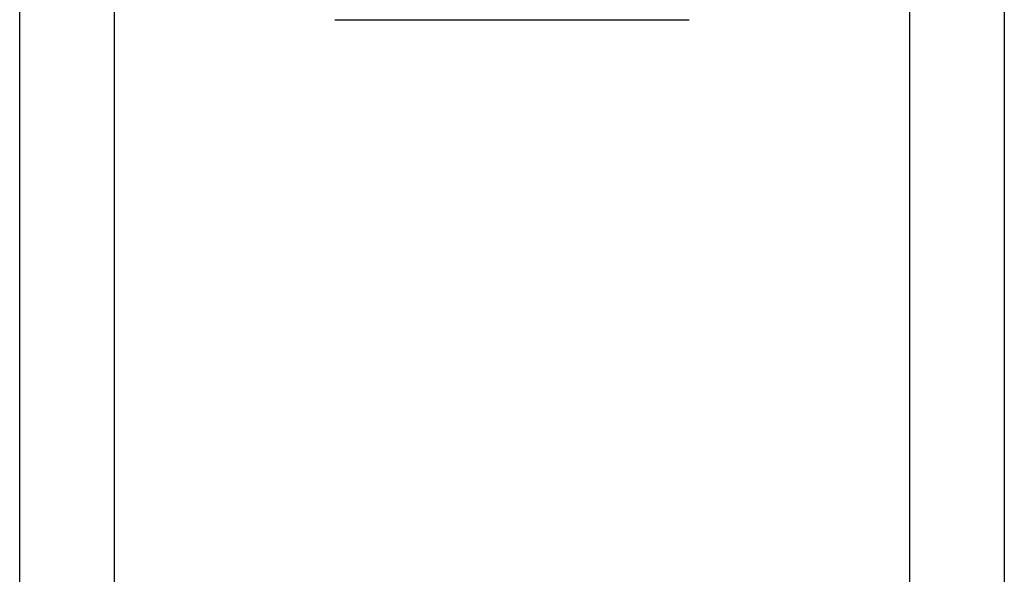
# Model space of a CAD drawing. Header units: inches. Extents: x 5 to 143, y 9 to 75.
# Tile 56 of 84: x 32.871 to 33.433, y 54.551 to 54.867. Entities that reach past the tile are written whole.
import ezdxf

# ---------------------------------------------------------------- set-up
doc = ezdxf.new("R2010")
doc.units = ezdxf.units.IN
doc.header["$MEASUREMENT"] = 0
doc.layers.add('Visible Edges(ANSI)', color=7, linetype='Continuous', lineweight=25)
doc.layers.add('Visible Tangent Edges(ANSI)', color=7, linetype='Continuous', lineweight=25)

msp = doc.modelspace()

# ---------------------------------------------------------------- linework, layer by layer
at = {"layer": 'Visible Edges(ANSI)'}
for p, q in [((32.8715, 28.12018), (32.8715, 55.42898)), ((33.4335, 55.42898), (33.4335, 28.12018)), ((33.05135, 54.8671), (33.25365, 54.8671))]:
    msp.add_line(p, q, dxfattribs=at)
at = {"layer": 'Visible Tangent Edges(ANSI)'}
for p, q in [((32.92535, 55.42898), (32.92535, 28.12018)), ((33.37965, 28.12018), (33.37965, 55.42898))]:
    msp.add_line(p, q, dxfattribs=at)

doc.saveas('drawing.dxf')
